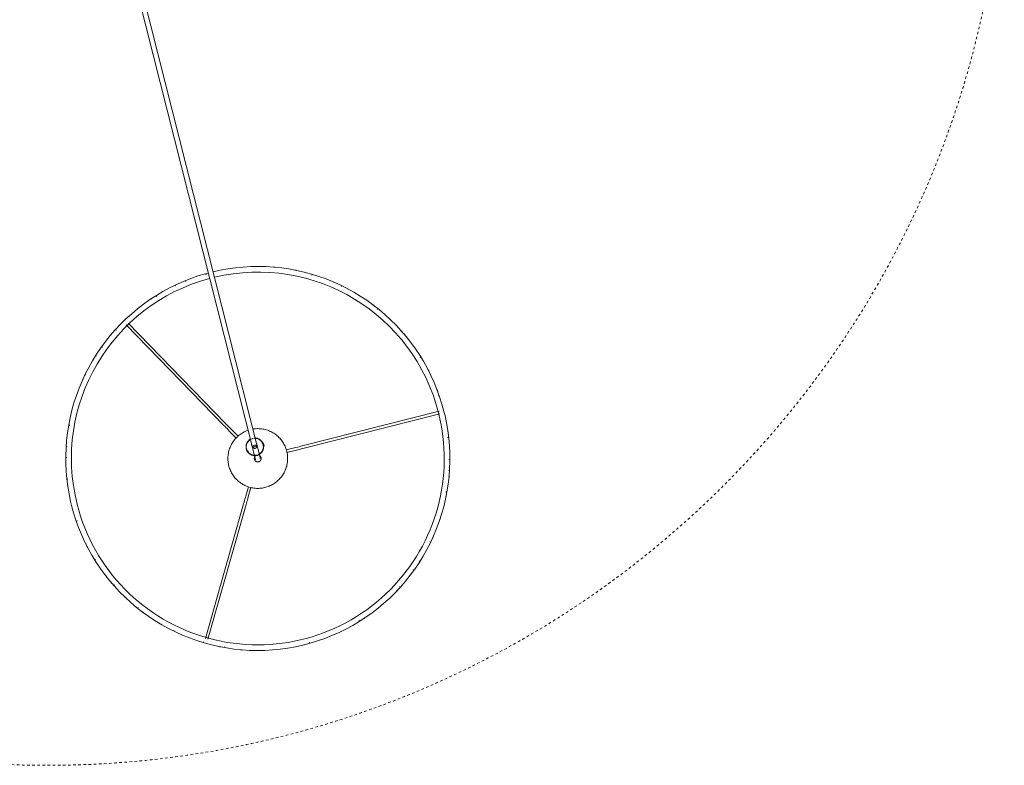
# Model space of a CAD drawing. Header units: millimetres. Extents: x 2834 to 10973, y -1183 to 7893.
# Tile 8 of 15: x 3977 to 5130, y 5473 to 6347. Entities that reach past the tile are written whole.
import ezdxf

# ---------------------------------------------------------------- set-up
doc = ezdxf.new("R2010")
doc.units = ezdxf.units.MM
doc.linetypes.add('Dash', pattern=[6, 3, -3])
doc.layers.add('A-ANNO-DIMS', color=7, linetype='Dash', lineweight=15, true_color=0xd2d2d2)
doc.layers.add('E-LITE-EQPM', color=7, linetype='Continuous', lineweight=20)

# ---------------------------------------------------------------- blocks, each defined once
blk = doc.blocks.new('64314-5L   _Suspended_tensor - 64314-49-5L MAMBO Black_rattan pendant lamp ø450-5L-719882-Planta_PDF')
at = {"layer": 'E-LITE-EQPM'}
for p, q in [((-801.1, 467.1), (-800.3, 467.2)), ((-775.6, 470.1), (-775.2, 470.1)), ((-762.6, 470.6), (-762.3, 470.5)), ((-737.5, 469.3), (-736.7, 469.2)), ((-749.3, 300.7), (-709.2, 459.6)), ((-706.2, 458.9), (-746.4, 300)), ((-688.5, 458.3), (-687.9, 458.1)), ((-859.7, 447.9), (-859, 448.3)), ((-892.4, 428.4), (-892.1, 428.6)), ((-881.7, 435.6), (-881.4, 435.8)), ((-643.2, 436.8), (-642.9, 436.6)), ((-912.3, 412.2), (-911.7, 412.9)), ((-613.4, 414.7), (-612.9, 414.3)), ((-586.9, 387), (-586.6, 386.6)), ((-951.8, 364.9), (-951.4, 365.5)), ((-963.9, 342.7), (-963.8, 343)), ((-560, 344.6), (-559.8, 344.2)), ((-977.4, 306.6), (-977.2, 307.4)), ((-546.6, 310.2), (-546.4, 309.5)), ((-754.5, 280.5), (-751.6, 291.7)), ((-748.6, 290.9), (-751.5, 279.7)), ((-540.7, 285.2), (-540.7, 285)), ((-747.4, 252.5), (-747.1, 253.8)), ((-745.2, 253.3), (-747.1, 253.8)), ((-747.1, 245.8), (-107.6, 84.1)), ((-746.6, 253.6), (-746.9, 252.5)), ((-743.2, 252.8), (-745.2, 253.3)), ((-743.7, 252.9), (-744, 251.8)), ((-743.2, 252.8), (-743.5, 251.6)), ((-973.2, 188), (-815.5, 232.7)), ((-806.5, 235.2), (-795.5, 238.4)), ((-794.6, 235.4), (-805.6, 232.3)), ((-111.3, 78.9), (-748.5, 240)), ((-814.6, 229.7), (-972.3, 185.1)), ((-729.4, 213), (-737.7, 221.1)), ((-735.4, 223.2), (-727.2, 215.2)), ((-982.3, 207.5), (-982.3, 207.8)), ((-720.5, 208.7), (-603, 94.5)), ((-605.1, 92.2), (-722.7, 206.5)), ((-545.6, 186.1), (-545.8, 185.4)), ((-976.4, 182.6), (-976.6, 183.3)), ((-553.9, 161.9), (-554, 161.6)), ((-559, 150.1), (-559.2, 149.7)), ((-963, 148.1), (-963.2, 148.5)), ((-571.2, 127.9), (-571.6, 127.2)), ((-936.1, 105.8), (-936.4, 106.2)), ((-909.6, 78.1), (-910, 78.5)), ((-610.6, 80.5), (-611.3, 79.9)), ((-630.6, 64.4), (-630.9, 64.2)), ((-879.8, 56), (-880.1, 56.2)), ((-641.3, 57.1), (-641.6, 57)), ((-834.5, 34.4), (-835.1, 34.6)), ((-663.3, 44.8), (-664, 44.5)), ((-785.5, 23.5), (-786.3, 23.6)), ((-721.9, 25.7), (-722.7, 25.6)), ((-760.4, 22.2), (-760.7, 22.2)), ((-747.4, 22.6), (-747.8, 22.6))]:
    blk.add_line(p, q, dxfattribs=at)
at = {"layer": 'E-LITE-EQPM', "flags": 128}
for points in [[(-816.6, 28.2), (-825.3, 30.6), (-833.9, 33.3), (-842.4, 36.4), (-850.7, 39.8), (-858.9, 43.5), (-866.9, 47.6), (-874.8, 52), (-882.5, 56.7), (-889.9, 61.6), (-897.2, 66.9), (-904.3, 72.5), (-911.1, 78.4), (-917.7, 84.5), (-924.1, 90.9), (-930.2, 97.5), (-936, 104.3), (-941.5, 111.4), (-946.8, 118.7), (-951.7, 126.3), (-956.4, 134), (-960.7, 141.8), (-964.8, 149.9), (-968.5, 158.1), (-971.8, 166.4), (-974.8, 174.9), (-977.5, 183.5), (-979.9, 192.2), (-981.9, 201), (-983.5, 209.8), (-984.8, 218.7), (-985.7, 227.7), (-986.3, 236.7), (-986.5, 245.7), (-986.3, 254.7), (-985.8, 263.6), (-985, 272.6), (-983.7, 281.5), (-982.2, 290.4), (-980.2, 299.2), (-977.9, 307.9), (-975.3, 316.5), (-972.3, 325), (-969, 333.3), (-965.4, 341.6), (-961.4, 349.6), (-957.1, 357.6), (-952.5, 365.3), (-947.6, 372.8), (-942.4, 380.2), (-936.9, 387.3), (-931.1, 394.2), (-925.1, 400.9), (-918.8, 407.3), (-912.2, 413.4), (-905.4, 419.3), (-898.4, 425), (-891.1, 430.3), (-883.7, 435.3), (-876, 440.1), (-868.2, 444.5), (-860.2, 448.6), (-852, 452.4), (-843.7, 455.8), (-835.3, 458.9), (-826.7, 461.7), (-818, 464.2), (-809.3, 466.2), (-800.4, 468), (-791.6, 469.4), (-782.6, 470.4), (-773.6, 471.1), (-764.6, 471.4), (-755.6, 471.3), (-746.7, 470.9), (-737.7, 470.1), (-728.8, 469), (-719.9, 467.5), (-711.1, 465.7), (-706.4, 464.5)], [(-706.4, 464.5), (-697.7, 462.1), (-689.1, 459.4), (-680.6, 456.3), (-672.3, 452.9), (-664.1, 449.2), (-656.1, 445.2), (-648.2, 440.8), (-640.5, 436.1), (-633, 431.1), (-625.8, 425.8), (-618.7, 420.3), (-611.9, 414.4), (-605.3, 408.3), (-598.9, 401.9), (-592.8, 395.3), (-587, 388.4), (-581.5, 381.3), (-576.2, 374), (-571.2, 366.5), (-566.6, 358.8), (-562.3, 350.9), (-558.2, 342.9), (-554.5, 334.7), (-551.2, 326.3), (-548.1, 317.8), (-545.5, 309.3), (-543.1, 300.6), (-541.1, 291.8), (-539.5, 282.9), (-538.2, 274), (-537.3, 265.1), (-536.7, 256.1), (-536.5, 247.1), (-536.6, 238.1), (-537.2, 229.1), (-538, 220.2), (-539.3, 211.2), (-540.8, 202.4), (-542.7, 194.1)], [(-749.3, 300.7), (-749.8, 298.9), (-750.3, 297), (-750.8, 295.1), (-751.3, 293.2), (-751.6, 291.7)], [(-748.6, 290.9), (-748.2, 292.8), (-747.7, 294.7), (-747.2, 296.6), (-746.7, 298.5), (-746.4, 300)], [(-789.4, 225.2), (-790.3, 226.4), (-791, 227.5), (-791.8, 228.7), (-792.4, 229.9), (-793.1, 231.2), (-793.6, 232.5), (-794.2, 233.8), (-794.7, 235.1), (-795.1, 236.4), (-795.4, 237.8), (-795.8, 239.1), (-796, 240.5), (-796.2, 241.9), (-796.4, 243.3), (-796.5, 244.7), (-796.5, 246.1), (-796.5, 247.5), (-796.4, 248.9), (-796.3, 250.3), (-796.1, 251.7), (-795.9, 253), (-795.6, 254.4), (-795.2, 255.8), (-794.8, 257.1), (-794.4, 258.4), (-793.9, 259.7), (-793.3, 261), (-792.7, 262.3), (-792, 263.5), (-791.3, 264.7), (-790.6, 265.9), (-789.7, 267), (-788.9, 268.1), (-788, 269.2), (-787.1, 270.3), (-786.1, 271.3), (-785.1, 272.2), (-784, 273.1), (-782.9, 274), (-781.8, 274.9), (-780.7, 275.6), (-779.5, 276.4), (-778.2, 277.1), (-777, 277.7), (-775.7, 278.3), (-774.4, 278.9), (-773.1, 279.4), (-771.8, 279.8), (-770.5, 280.2), (-769.1, 280.5), (-767.7, 280.8), (-766.3, 281), (-765, 281.2), (-763.6, 281.3), (-762.2, 281.3), (-760.8, 281.3), (-759.4, 281.3), (-758, 281.2), (-756.6, 281), (-755.2, 280.8), (-753.8, 280.5), (-752.5, 280.2), (-751.1, 279.8), (-749.8, 279.3), (-748.5, 278.8), (-747.2, 278.3), (-745.9, 277.7), (-744.7, 277), (-743.5, 276.3), (-742.3, 275.6), (-741.1, 274.8), (-740, 274), (-738.9, 273.1), (-737.9, 272.1), (-736.9, 271.2), (-735.9, 270.2), (-735, 269.1), (-734.1, 268.1), (-733.6, 267.5)], [(-733.6, 267.5), (-732.8, 266.3), (-732, 265.2), (-731.3, 264), (-730.6, 262.7), (-730, 261.5), (-729.4, 260.2), (-728.9, 258.9), (-728.4, 257.6), (-728, 256.3), (-727.6, 254.9), (-727.3, 253.6), (-727, 252.2), (-726.8, 250.8), (-726.7, 249.4), (-726.6, 248), (-726.5, 246.6), (-726.5, 245.2), (-726.6, 243.8), (-726.7, 242.4), (-726.9, 241), (-727, 240.7)], [(-758.3, 248.8), (-758.4, 248.9), (-758.5, 249), (-758.6, 249.1), (-758.8, 249.2), (-758.9, 249.3), (-759, 249.4), (-759.1, 249.5), (-759.2, 249.6), (-759.4, 249.7), (-759.5, 249.8), (-759.7, 249.9), (-759.8, 250), (-759.9, 250), (-760.1, 250.1), (-760.2, 250.1), (-760.4, 250.2), (-760.6, 250.2), (-760.7, 250.3), (-760.9, 250.3), (-761, 250.3), (-761.2, 250.3), (-761.3, 250.3), (-761.5, 250.3), (-761.7, 250.3), (-761.8, 250.3), (-762, 250.3), (-762.1, 250.3), (-762.3, 250.3), (-762.5, 250.2), (-762.6, 250.2), (-762.8, 250.1), (-762.9, 250.1), (-763.1, 250), (-763.2, 250), (-763.4, 249.9), (-763.5, 249.8), (-763.6, 249.7), (-763.8, 249.6), (-763.9, 249.6), (-764, 249.5), (-764.1, 249.4), (-764.3, 249.2), (-764.4, 249.1), (-764.5, 249), (-764.6, 248.9), (-764.7, 248.8), (-764.8, 248.6), (-764.9, 248.5), (-765, 248.4), (-765, 248.2), (-765.1, 248.1), (-765.2, 247.9), (-765.2, 247.8), (-765.3, 247.7), (-765.3, 247.5), (-765.4, 247.3), (-765.4, 247.2), (-765.5, 247), (-765.5, 246.9), (-765.5, 246.7), (-765.5, 246.6), (-765.5, 246.4), (-765.5, 246.2), (-765.5, 246.1), (-765.5, 245.9), (-765.5, 245.8), (-765.4, 245.6), (-765.4, 245.4), (-765.4, 245.3), (-765.3, 245.1), (-765.3, 245), (-765.2, 244.8), (-765.2, 244.7), (-765.1, 244.5), (-765, 244.4), (-764.9, 244.3), (-764.8, 244.1), (-764.8, 244), (-764.7, 243.9)], [(-764.7, 243.9), (-764.6, 243.8), (-764.5, 243.7), (-764.4, 243.6), (-764.3, 243.5), (-764.2, 243.3), (-764, 243.2), (-763.9, 243.1), (-763.8, 243), (-763.7, 243), (-763.5, 242.9), (-763.4, 242.8), (-763.2, 242.7), (-763.1, 242.7), (-762.9, 242.6), (-762.8, 242.5), (-762.6, 242.5), (-762.5, 242.5), (-762.3, 242.4), (-762.2, 242.4), (-762, 242.4), (-761.8, 242.4), (-761.7, 242.3), (-761.5, 242.3), (-761.4, 242.3), (-761.2, 242.4), (-761.1, 242.4), (-760.9, 242.4), (-760.7, 242.4), (-760.6, 242.5), (-760.4, 242.5), (-760.3, 242.5), (-760.1, 242.6), (-760, 242.7), (-759.8, 242.7), (-759.7, 242.8)], [(-758.3, 242.4), (-758.5, 242.5), (-758.7, 242.5), (-758.9, 242.6), (-759.1, 242.6), (-759.3, 242.7), (-759.5, 242.7), (-759.7, 242.8), (-759.9, 242.8), (-760.1, 242.9), (-760.3, 242.9), (-760.5, 243), (-760.6, 243), (-760.8, 243.1), (-760.9, 243.1), (-761.1, 243.1), (-761.2, 243.2), (-761.3, 243.2), (-761.5, 243.2), (-761.6, 243.3), (-761.7, 243.3), (-761.8, 243.3), (-761.9, 243.3), (-762, 243.4), (-762, 243.4), (-762.1, 243.4), (-762.1, 243.4), (-762.2, 243.4), (-762.2, 243.4), (-762.2, 243.4), (-762.3, 243.4), (-762.3, 243.4)], [(-760.8, 249.3), (-760.8, 249.3), (-760.8, 249.2), (-760.7, 249.2), (-760.7, 249.2), (-760.7, 249.2), (-760.6, 249.2), (-760.6, 249.2), (-760.5, 249.2), (-760.4, 249.2), (-760.3, 249.1), (-760.2, 249.1), (-760.1, 249.1), (-760, 249.1), (-759.9, 249), (-759.8, 249), (-759.6, 249), (-759.5, 248.9), (-759.3, 248.9), (-759.2, 248.8), (-759, 248.8), (-758.8, 248.8), (-758.7, 248.7), (-758.5, 248.7), (-758.3, 248.6), (-758.1, 248.6), (-757.9, 248.5), (-757.7, 248.5), (-757.5, 248.4), (-757.3, 248.4), (-757.1, 248.3), (-756.8, 248.3), (-756.8, 248.2)], [(-758.2, 248.6), (-758.3, 248.7), (-758.3, 248.8)], [(-745, 239.1), (-750.3, 240.4), (-755.6, 241.8), (-758.3, 242.4)], [(-739, 237.6), (-739.1, 237.3), (-739.3, 237), (-739.6, 236.7), (-739.8, 236.3), (-740.1, 236), (-740.4, 235.7), (-740.7, 235.4), (-741, 235.2), (-741.3, 234.9), (-741.6, 234.6), (-742, 234.4), (-742.3, 234.2), (-742.6, 234), (-743, 233.8), (-743.4, 233.6), (-743.8, 233.4), (-744.1, 233.2), (-744.5, 233.1), (-744.9, 233), (-745.3, 232.9), (-745.7, 232.8), (-746.1, 232.7), (-746.5, 232.7), (-746.9, 232.6), (-747.3, 232.6), (-747.8, 232.6), (-748.2, 232.6), (-748.6, 232.6), (-749, 232.6), (-749.4, 232.7), (-749.8, 232.8), (-750.2, 232.9), (-750.6, 233), (-751, 233.1), (-751.4, 233.2), (-751.8, 233.4), (-752.1, 233.5), (-752.5, 233.7), (-752.9, 233.9), (-753.2, 234.1), (-753.6, 234.4), (-753.9, 234.6), (-754.2, 234.8), (-754.6, 235.1), (-754.9, 235.4), (-755.2, 235.7), (-755.4, 236), (-755.7, 236.3), (-756, 236.6), (-756.2, 236.9), (-756.4, 237.3), (-756.7, 237.6), (-756.9, 238), (-757, 238.4), (-757.2, 238.7), (-757.4, 239.1), (-757.5, 239.5), (-757.6, 239.9), (-757.8, 240.3), (-757.8, 240.7), (-757.9, 241.1), (-758, 241.5), (-758, 241.9), (-758.1, 242.3)], [(-756.8, 248.2), (-751.5, 246.9), (-746.2, 245.6), (-743.6, 244.9)], [(-756.6, 248.2), (-756.5, 248.4), (-756.2, 248.7), (-756, 249.1), (-755.7, 249.4), (-755.5, 249.7), (-755.2, 250), (-754.9, 250.3), (-754.6, 250.6), (-754.3, 250.9), (-754, 251.1), (-753.6, 251.3), (-753.3, 251.6), (-752.9, 251.8), (-752.6, 252), (-752.2, 252.2), (-751.8, 252.3), (-751.4, 252.5), (-751.1, 252.6), (-750.7, 252.8), (-750.3, 252.9), (-749.9, 253), (-749.5, 253), (-749.1, 253.1), (-748.6, 253.1), (-748.2, 253.2), (-747.8, 253.2), (-747.4, 253.2)], [(-743.4, 252.2), (-743.1, 252), (-742.7, 251.8), (-742.4, 251.6), (-742, 251.4), (-741.7, 251.1), (-741.3, 250.9), (-741, 250.6), (-740.7, 250.4), (-740.4, 250.1), (-740.1, 249.8), (-739.9, 249.5), (-739.6, 249.1), (-739.4, 248.8), (-739.1, 248.5), (-738.9, 248.1), (-738.7, 247.8), (-738.5, 247.4), (-738.4, 247), (-738.2, 246.6), (-738.1, 246.2), (-737.9, 245.9), (-737.8, 245.5), (-737.7, 245.1), (-737.7, 244.7), (-737.6, 244.2), (-737.5, 243.8), (-737.5, 243.4)], [(-806.5, 235.2), (-808.4, 234.7), (-810.2, 234.2), (-812.1, 233.6), (-814, 233.1), (-815.5, 232.7)], [(-814.6, 229.7), (-812.8, 230.3), (-810.9, 230.8), (-809, 231.3), (-807.1, 231.8), (-805.6, 232.3)], [(-728.4, 234.9), (-728.7, 234.3), (-729.2, 233), (-729.7, 231.7), (-730.3, 230.4), (-731, 229.2), (-731.7, 228), (-732.5, 226.8), (-733.3, 225.7), (-734.1, 224.5), (-735, 223.5), (-736, 222.4), (-736.9, 221.4), (-738, 220.5), (-739, 219.5), (-740.1, 218.7), (-741.2, 217.8), (-742.4, 217), (-743.6, 216.3), (-744.8, 215.6), (-746, 215), (-747.3, 214.4), (-748.6, 213.8), (-749.9, 213.3), (-751.2, 212.9), (-752.6, 212.5), (-753.9, 212.2), (-755.3, 211.9), (-756.7, 211.7), (-758.1, 211.5), (-759.5, 211.4), (-760.9, 211.3), (-762.3, 211.3), (-763.7, 211.4), (-765.1, 211.5), (-766.5, 211.7), (-767.8, 211.9), (-769.2, 212.2), (-770.6, 212.5), (-771.9, 212.9), (-773.2, 213.4), (-774.5, 213.9), (-775.8, 214.4), (-777.1, 215), (-778.3, 215.7), (-779.6, 216.3), (-780.7, 217.1), (-781.9, 217.9), (-783, 218.7), (-784.1, 219.6), (-785.2, 220.5), (-786.2, 221.5), (-787.1, 222.5), (-788.1, 223.5), (-789, 224.6), (-789.4, 225.2)], [(-729.4, 213), (-728, 211.6), (-726.5, 210.3), (-725.2, 208.9), (-723.8, 207.6), (-722.7, 206.5)], [(-720.5, 208.7), (-721.9, 210), (-723.3, 211.4), (-724.7, 212.7), (-726.1, 214.1), (-727.2, 215.2)], [(-544.2, 188.3), (-545.1, 184.9), (-547.7, 176.3), (-550.7, 167.8), (-554, 159.4), (-557.6, 151.2), (-561.6, 143.1), (-565.9, 135.2), (-570.5, 127.5), (-575.4, 119.9), (-580.6, 112.6), (-586.1, 105.5), (-591.9, 98.6), (-597.9, 91.9), (-604.2, 85.5), (-610.8, 79.3), (-617.6, 73.4), (-624.6, 67.8), (-631.9, 62.5), (-639.3, 57.4), (-647, 52.7), (-654.8, 48.3), (-662.8, 44.2), (-671, 40.4), (-679.3, 36.9), (-687.7, 33.8), (-696.3, 31), (-705, 28.6), (-713.7, 26.5), (-722.5, 24.8), (-731.4, 23.4), (-740.4, 22.4), (-749.3, 21.7), (-758.3, 21.4), (-767.3, 21.5), (-776.3, 21.9), (-785.3, 22.6), (-794.2, 23.8), (-803.1, 25.3), (-811.9, 27.1), (-816.6, 28.2)]]:
    blk.add_lwpolyline(points, dxfattribs=at)
at = {"layer": 'E-LITE-EQPM'}
for centre, radius, start, end in [((-761.5, 246.4), 218.4, 75.8143, 134.6777), ((-761.5, 246.4), 225, 101.3046, 101.9033), ((-761.5, 246.4), 225, 101.3046, 101.9033), ((-761.5, 246.4), 225, 94.8797, 95.474), ((-761.5, 246.4), 225, 94.8797, 95.474), ((-761.5, 246.4), 225, 88.442, 89.0509), ((-761.5, 246.4), 225, 88.442, 89.0509), ((-761.5, 246.4), 225, 81.9668, 82.6143), ((-761.5, 246.4), 225, 81.9668, 82.6143), ((-761.5, 246.4), 225, 114.1708, 115.0392), ((-761.5, 246.4), 225, 114.1708, 115.0392), ((-761.5, 246.4), 225, 107.9571, 108.601), ((-761.5, 246.4), 225, 107.9571, 108.601), ((-761.5, 246.4), 218.4, 346.5916, 75.8143), ((-761.5, 246.4), 225, 68.919, 69.6065), ((-761.5, 246.4), 225, 68.919, 69.6065), ((-761.5, 246.4), 225, 120.6012, 120.8143), ((-761.5, 246.4), 225, 120.6012, 120.8143), ((-761.5, 246.4), 225, 62.4853, 63.2238), ((-761.5, 246.4), 225, 62.4853, 63.2238), ((-761.5, 246.4), 225, 56.2684, 56.6011), ((-761.5, 246.4), 225, 56.2684, 56.6011), ((-761.5, 246.4), 225, 127.0314, 127.2429), ((-761.5, 246.4), 225, 127.0314, 127.2429), ((-761.5, 246.4), 225, 49.4165, 50.1), ((-761.5, 246.4), 225, 49.4165, 50.1), ((-761.5, 246.4), 225, 133.1509, 133.9747), ((-761.5, 246.4), 225, 133.1509, 133.9747), ((-761.5, 246.4), 218.4, 134.6777, 255.8143), ((-761.5, 246.4), 225, 43.0276, 43.6714), ((-761.5, 246.4), 225, 43.0276, 43.6714), ((-761.5, 246.4), 225, 140.1, 140.4692), ((-761.5, 246.4), 225, 140.1, 140.4692), ((-761.5, 246.4), 225, 36.5894, 37.2429), ((-761.5, 246.4), 225, 36.5894, 37.2429), ((-761.5, 246.4), 225, 146.1269, 146.6672), ((-761.5, 246.4), 225, 146.1269, 146.6672), ((-761.5, 246.4), 225, 24.0783, 24.5976), ((-761.5, 246.4), 225, 24.0783, 24.5976), ((-761.5, 246.4), 225, 17.6509, 18.1675), ((-761.5, 246.4), 225, 17.6509, 18.1675), ((-761.5, 246.4), 225, 165.8143, 166.4082), ((-761.5, 246.4), 225, 165.8143, 166.4082), ((-761.5, 246.4), 225, 11.2253, 11.7374), ((-761.5, 246.4), 225, 11.2253, 11.7374), ((-761.5, 246.4), 225, 4.7072, 5.1778), ((-761.5, 246.4), 225, 4.7072, 5.1778), ((-761.5, 246.3), 3, 240.8143, 255.8143), ((-761.5, 246.3), 3, 255.8143, 267.3509), ((-761.5, 246.3), 3, 75.8143, 90.8143), ((-761.5, 246.3), 3, 64.1717, 75.8143), ((-747.8, 242.9), 10, 165.8143, 345.8143), ((-747.8, 242.9), 10, 345.8143, 165.8143), ((-747.8, 242.9), 10.3, 105.8143, 107.8718), ((-747.8, 242.9), 2, 165.8143, 345.8143), ((-747.8, 242.9), 2, 165.8143, 345.8143), ((-747.8, 242.9), 2, 345.8143, 165.8143), ((-747.8, 242.9), 2, 345.8143, 165.8143), ((-747.8, 242.9), 10.3, 285.8143, 287.8718), ((-761.5, 246.4), 225, 184.7072, 185.1778), ((-761.5, 246.4), 225, 184.7072, 185.1778), ((-761.5, 246.4), 225, 191.2253, 191.7374), ((-761.5, 246.4), 225, 191.2253, 191.7374), ((-761.5, 246.4), 218.4, 255.8143, 345.0219), ((-761.5, 246.4), 225, 197.6509, 198.1675), ((-761.5, 246.4), 225, 197.6509, 198.1675), ((-761.5, 246.4), 225, 204.0783, 204.5976), ((-761.5, 246.4), 225, 204.0783, 204.5976), ((-761.5, 246.4), 225, 326.1269, 326.6672), ((-761.5, 246.4), 225, 326.1269, 326.6672), ((-761.5, 246.4), 225, 216.6495, 217.2429), ((-761.5, 246.4), 225, 216.6495, 217.2429), ((-761.5, 246.4), 225, 223.0276, 223.6714), ((-761.5, 246.4), 225, 223.0276, 223.6714), ((-761.5, 246.4), 225, 320.1, 320.4692), ((-761.5, 246.4), 225, 320.1, 320.4692), ((-761.5, 246.4), 225, 313.0834, 313.941), ((-761.5, 246.4), 225, 313.0834, 313.941), ((-761.5, 246.4), 225, 229.4165, 230.1), ((-761.5, 246.4), 225, 229.4165, 230.1), ((-761.5, 246.4), 225, 236.2684, 236.6011), ((-761.5, 246.4), 225, 236.2684, 236.6011), ((-761.5, 246.4), 225, 307.0314, 307.2429), ((-761.5, 246.4), 225, 307.0314, 307.2429), ((-761.5, 246.4), 225, 242.4853, 243.2238), ((-761.5, 246.4), 225, 242.4853, 243.2238), ((-761.5, 246.4), 225, 300.6012, 300.8143), ((-761.5, 246.4), 225, 300.6012, 300.8143), ((-761.5, 246.4), 225, 248.919, 249.6065), ((-761.5, 246.4), 225, 248.919, 249.6065), ((-761.5, 246.4), 225, 294.1708, 295.0392), ((-761.5, 246.4), 225, 294.1708, 295.0392), ((-761.5, 246.4), 225, 261.9668, 262.6143), ((-761.5, 246.4), 225, 261.9668, 262.6143), ((-761.5, 246.4), 225, 281.3046, 281.9033), ((-761.5, 246.4), 225, 281.3046, 281.9033), ((-761.5, 246.4), 225, 287.9571, 288.601), ((-761.5, 246.4), 225, 287.9571, 288.601), ((-761.5, 246.4), 225, 268.442, 269.0509), ((-761.5, 246.4), 225, 268.442, 269.0509), ((-761.5, 246.4), 225, 274.8797, 275.474), ((-761.5, 246.4), 225, 274.8797, 275.474)]:
    blk.add_arc(centre, radius, start, end, dxfattribs=at)
for start_param, end_param in [(3.981673, 4.712389), (4.712389, 5.443104)]:
    blk.add_ellipse((-747.8, 242.9), major_axis=(0.74, 2.91), ratio=0.038374, start_param=start_param, end_param=end_param, dxfattribs=at)
for points, knots in [([(-758, 245.4), (-758.1, 244.9), (-758.3, 243.9), (-758.4, 242.9), (-758.4, 242.4), (-758.2, 242.4), (-758.2, 242.4)], [-1, -1, -1, -1, -0.8333333, -0.6666667, -0.5555556, -0.4444444, -0.4444444, -0.4444444, -0.4444444]), ([(-758, 245.4), (-757.9, 245.8), (-757.7, 246.5), (-757.4, 247.3), (-757.1, 248), (-756.9, 248.2), (-756.8, 248.3), (-756.7, 248.2), (-756.7, 248.2)], [0, 0, 0, 0, 0.1111111, 0.2222222, 0.3333333, 0.4444444, 0.5138889, 0.5555556, 0.5555556, 0.5555556, 0.5555556]), ([(-757.6, 240.9), (-757.6, 240.9), (-757.6, 240.9), (-757.7, 241.4), (-757.8, 241.9), (-757.8, 242.3)], [0, 0, 0, 0, 0.1428571, 0.2857143, 0.5242813, 0.5242813, 0.5242813, 0.5242813]), ([(-756.5, 247.9), (-756.3, 248.1), (-756.1, 248.5), (-755.9, 248.8), (-755.7, 249), (-755.6, 249.1), (-755.5, 249.2), (-755.5, 249.3), (-755.5, 249.3), (-755.5, 249.3)], [0.4285714, 0.4285714, 0.4285714, 0.4285714, 0.5714286, 0.6785714, 0.7321429, 0.7857143, 0.8392857, 0.8928571, 1, 1, 1, 1]), ([(-747.3, 252.9), (-747.3, 252.9), (-747.3, 252.9), (-747.2, 252.9), (-747.1, 252.8), (-746.9, 252.8), (-746.6, 252.8), (-746.3, 252.8), (-746, 252.7), (-745.7, 252.6), (-745.4, 252.6), (-745.3, 252.5)], [0, 0, 0, 0, 0.0555556, 0.1111111, 0.1666667, 0.2222222, 0.2777778, 0.3333333, 0.3888889, 0.4444444, 0.5138889, 0.5138889, 0.5138889, 0.5138889]), ([(-745.3, 252.5), (-745.2, 252.5), (-745, 252.5), (-744.8, 252.4), (-744.4, 252.3), (-744.1, 252.2), (-743.8, 252.1), (-743.5, 251.9), (-743.5, 251.9), (-743.5, 251.9)], [0.5138889, 0.5138889, 0.5138889, 0.5138889, 0.5486111, 0.5833333, 0.6527778, 0.7222222, 0.7916667, 0.8611111, 1, 1, 1, 1]), ([(-738, 244.9), (-738, 244.9), (-738, 244.8), (-737.9, 244.3), (-737.8, 243.6), (-737.8, 243), (-737.8, 242.9)], [0, 0, 0, 0, 0.1428571, 0.2857143, 0.5714286, 0.6085, 0.6085, 0.6085, 0.6085]), ([(-739.1, 237.9), (-739.3, 237.6), (-739.5, 237.3), (-739.7, 237), (-739.9, 236.8), (-740, 236.6), (-740, 236.6), (-740.1, 236.5), (-740.1, 236.4), (-740.1, 236.4)], [0.4285714, 0.4285714, 0.4285714, 0.4285714, 0.5714286, 0.6785714, 0.7321429, 0.7857143, 0.8392857, 0.8928571, 1, 1, 1, 1])]:
    blk.add_open_spline(points, degree=3, knots=knots, dxfattribs=at)

msp = doc.modelspace()

# ---------------------------------------------------------------- linework, layer by layer
at = {"layer": 'A-ANNO-DIMS', "color": 7, "true_color": 0xf0f0f0}
msp.add_circle((4009.2, 6594.1), 1121, dxfattribs=at)

# ---------------------------------------------------------------- block references
at = {"layer": 'E-LITE-EQPM', "extrusion": (0, 0, -1), "rotation": 89.9999949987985}
msp.add_blockref('64314-5L   _Suspended_tensor - 64314-49-5L MAMBO Black_rattan pendant lamp ø450-5L-719882-Planta_PDF', (-4009.2, 6594.1), dxfattribs=at)

doc.saveas('drawing.dxf')
